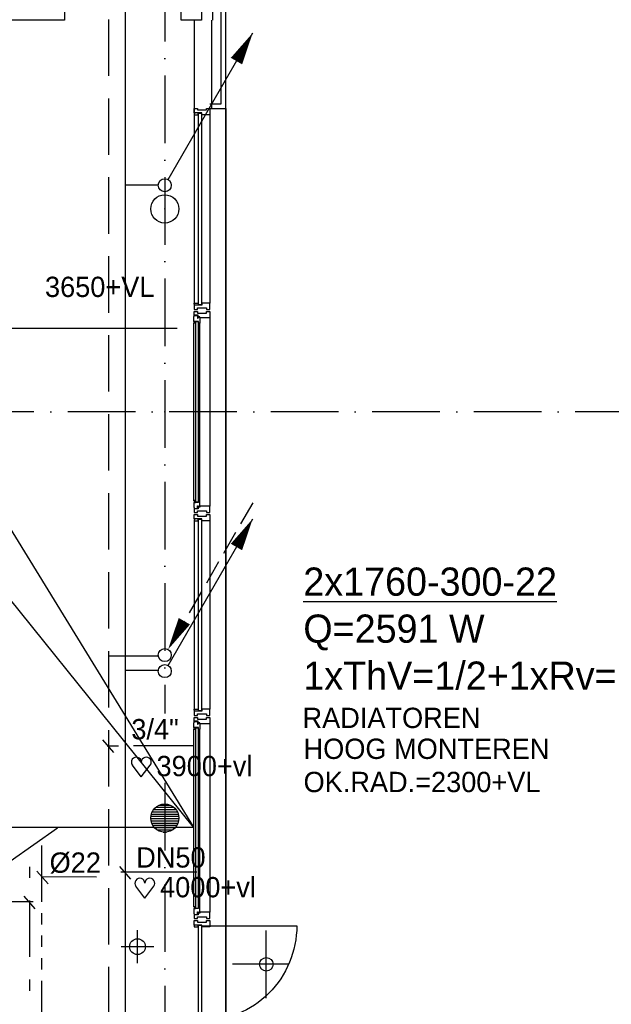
# Model space of a CAD drawing. Extents: x 25315 to 170951, y 867852 to 951952.
# Tile 44 of 119: x 82537 to 87783, y 932777 to 941505. Entities that reach past the tile are written whole.
import ezdxf
from ezdxf.enums import TextEntityAlignment as Align

# ---------------------------------------------------------------- set-up
doc = ezdxf.new("R2010")
doc.units = 0
doc.header["$LTSCALE"] = 100
for name, pattern in [('2322107', [2000, 1000, 1000]), ('2322108', [7, 5, -2]), ('2322109', [10, 5, -2, 1, -2]), ('2322111', [12, 5, -1, 1, -1, 1, -1, 1, -1]), ('CENTER4', [5, 3.125, -0.625, 0.625, -0.625]), ('DASHDOT', [9, 6, -1.5, 0, -1.5])]:
    doc.linetypes.add(name, pattern=pattern)
doc.layers.get('0').update_dxf_attribs({"linetype": 'CONTINUOUS'})
for name, color, linetype in [('AL$7----_STRAMIEN', 1, 'DASHDOT'), ('BOUW', 8, 'CONTINUOUS'), ('KABELGOOT', 8, 'CONTINUOUS'), ('WI561---', 1, 'CONTINUOUS'), ('WL531---', 4, 'CONTINUOUS'), ('WL5327--', 4, 'CONTINUOUS'), ('WL561---', 4, 'CONTINUOUS'), ('WL561---_AANVOER', 4, 'CONTINUOUS'), ('WL561---_RETOUR', 4, 'CONTINUOUS'), ('WL570---', 3, 'CONTINUOUS'), ('WL570---_HARTLIJN', 7, 'CONTINUOUS'), ('WM541---', 1, 'CONTINUOUS')]:
    doc.layers.add(name, color=color, linetype=linetype)
doc.styles.add('BURO-018', font='BUROFONT.shx', dxfattribs={"height": 180})
doc.styles.add('BURO-025', font='BUROFONT.shx', dxfattribs={"height": 250})
pattern_1 = [(180, (234123.774, 900883.259), (0, 20), [])]

# ---------------------------------------------------------------- blocks, each defined once
blk = doc.blocks.new('LDV3108')
at = {"color": 0, "linetype": 'CONTINUOUS'}
for p, q in [((6.75, 11.691), (5.813, 10.068)), ((5.438, 9.418), (4.5, 7.794)), ((4.125, 7.145), (3.188, 5.521)), ((2.813, 4.871), (1.875, 3.248)), ((1.5, 2.598), (0.563, 0.974))]:
    blk.add_line(p, q, dxfattribs=at)
blk.add_lwpolyline([(0.25, 0.433, 0, 1, 0), (1.5, 2.598, 1, 1, 0)], format="xyseb", dxfattribs=at)
blk.add_circle((0, 0), 0.5, dxfattribs=at)
blk = doc.blocks.new('LDV1107')
at = {"color": 0, "linetype": 'CONTINUOUS'}
blk.add_line((0.25, 0.433), (6.75, 11.691), dxfattribs=at)
blk.add_lwpolyline([(6.75, 11.691, 0, 1, 0), (5.5, 9.526, 1, 1, 0)], format="xyseb", dxfattribs=at)
blk.add_circle((0, 0), 0.5, dxfattribs=at)
blk = doc.blocks.new('HART')
at = {"color": 1}
for q in [(-39.7, 52.4), (39.7, 52.4)]:
    blk.add_line((0, 0), q, dxfattribs=at)
for centre, start, end in [((-22.1, 65.7), 0, 217.1867), ((22.1, 65.7), 322.8133, 180)]:
    blk.add_arc(centre, 22.1, start, end, dxfattribs=at)
blk = doc.blocks.new('CVRINFO2')
at = {"color": 0, "linetype": 'CONTINUOUS', "style": 'BURO-025'}
for tag, p in [('CV_TEXT125', (0, 0)), ('CV_TEXT225', (0, -4.167)), ('CV_TEXT325', (0, -8.333)), ('CV_TEXT425', (0, -12.5))]:
    blk.add_attdef(tag, p, '', height=2.5, dxfattribs=at)

msp = doc.modelspace()

# ---------------------------------------------------------------- hatches: boundary and pattern name
at = {"layer": 'BOUW'}
h = msp.add_hatch(dxfattribs=at)
h.set_pattern_fill('GEWPBET', color=256, scale=100, style=0)
h.set_pattern_definition(pattern_1)
edge = h.paths.add_edge_path()
edge.add_arc((83823.6, 934427.5), 125, 0, 360)
h = msp.add_hatch(dxfattribs=at)
h.set_pattern_fill('GEWPBET', color=256, scale=100, style=0)
h.set_pattern_definition(pattern_1)
edge = h.paths.add_edge_path()
edge.add_arc((83823.6, 934427.5), 125, 0, 360)

# ---------------------------------------------------------------- linework, layer by layer
at = {"layer": 'AL$7----_STRAMIEN', "color": 1}
for p, q in [((83823.6, 949110.9), (83823.6, 935356)), ((83823.6, 949110.9), (83823.6, 935374)), ((135768.3, 938027.5), (54329.2, 938027.5)), ((83823.6, 934740.8), (83823.6, 927462.9)), ((82453, 934044.6), (82871.3, 934339.7))]:
    msp.add_line(p, q, dxfattribs=at)
at = {"layer": 'BOUW'}
for p, q in [((84363.6, 929148.5), (84363.6, 946967.5)), ((84363.6, 940718.7), (84363.6, 929097.7)), ((84083.6, 937062.7), (84083.6, 935392.7)), ((84122.6, 937077.7), (84148.6, 937077.7)), ((84122.6, 935377.7), (84122.6, 937077.7)), ((84148.6, 937077.7), (84148.6, 935377.7)), ((84222.6, 937062.7), (84222.6, 935392.7)), ((84083.6, 935392.7), (84120.6, 935392.7)), ((84083.6, 935380.7), (84083.6, 935392.7)), ((84120.6, 935392.7), (84120.6, 935375.7)), ((84150.6, 935392.7), (84150.6, 935375.7)), ((84203.6, 935392.7), (84150.6, 935392.7)), ((84211.6, 935392.7), (84203.6, 935392.7)), ((84215.6, 935392.7), (84211.6, 935392.7)), ((84222.6, 935392.7), (84215.6, 935392.7)), ((84222.6, 935355.6), (84222.6, 935392.7)), ((84088.6, 935380.7), (84083.6, 935380.7)), ((84150.6, 935375.7), (84083.6, 935375.7)), ((84083.6, 935375.7), (84083.6, 935336.7)), ((84083.6, 935336.7), (84089.6, 935336.7)), ((84088.6, 935375.7), (84088.6, 935380.7)), ((84120.6, 935375.7), (84088.6, 935375.7)), ((84089.6, 935336.7), (84103.6, 935336.7)), ((84103.6, 935336.7), (84113.6, 935336.7)), ((84103.6, 935336.7), (84103.6, 935336.7)), ((84113.6, 935350.7), (84193.6, 935350.7)), ((84113.6, 935336.7), (84113.6, 935350.7)), ((84148.6, 935377.7), (84122.6, 935377.7)), ((84193.6, 935350.7), (84193.6, 935336.7)), ((84193.6, 935336.7), (84202.6, 935336.7)), ((84202.6, 935336.7), (84216.6, 935336.7)), ((84202.6, 935336.7), (84202.6, 935336.7)), ((84216.6, 935336.7), (84222.6, 935336.7)), ((84222.6, 935336.7), (84222.6, 935355.6)), ((84080.6, 933639.8), (84080.6, 935215.6)), ((84098.4, 933626.9), (84098.4, 935228.5)), ((84098.4, 935228.5), (84119.6, 935228.5)), ((84119.6, 935228.5), (84119.6, 933626.9)), ((84134.6, 933639.8), (84134.6, 935215.6)), ((84222.6, 935262.7), (84222.6, 933592.7)), ((84080.6, 933624.9), (84080.6, 933582.4)), ((84121.6, 933624.9), (84080.6, 933624.9)), ((84080.6, 933582.4), (84084.8, 933579.9)), ((84082.9, 933641.9), (84082.9, 933624.9)), ((84096.4, 933641.9), (84082.9, 933641.9)), ((84082.9, 933624.9), (84096.4, 933624.9)), ((84083.6, 933569.7), (84083.6, 933536.7)), ((84119.6, 933569.7), (84083.6, 933569.7)), ((84084.8, 933579.9), (84084.8, 933572.9)), ((84084.8, 933572.9), (84114.6, 933572.9)), ((84096.4, 933624.9), (84096.4, 933641.9)), ((84119.6, 933626.9), (84098.4, 933626.9)), ((84114.6, 933595.4), (84119.6, 933595.4)), ((84114.6, 933572.9), (84114.6, 933595.4)), ((84119.6, 933595.4), (84119.6, 933587.4)), ((84119.6, 933587.4), (84134.6, 933587.4)), ((84119.6, 933583.7), (84119.6, 933569.7)), ((84134.6, 933583.7), (84119.6, 933583.7)), ((84121.6, 933641.9), (84121.6, 933624.9)), ((84134.6, 933639.8), (84121.6, 933641.9)), ((84134.6, 933592.7), (84134.6, 933639.8)), ((84134.6, 933587.4), (84134.6, 933592.7)), ((84134.6, 933592.7), (84134.6, 933583.7)), ((84222.6, 933592.7), (84134.6, 933592.7)), ((84222.6, 933536.7), (84222.6, 933592.7)), ((84083.6, 933536.7), (84113.1, 933536.7)), ((84113.1, 933550.7), (84193.1, 933550.7)), ((84113.1, 933536.7), (84113.1, 933550.7)), ((84193.1, 933550.7), (84193.1, 933536.7)), ((84193.1, 933536.7), (84222.6, 933536.7)), ((83581.7, 933142.2), (83581.7, 933432.6)), ((83581.7, 933142.2), (83581.7, 933432.6)), ((84723.6, 933131.9), (84723.6, 933431.9)), ((84723.6, 933131.9), (84723.6, 933431.9)), ((83726.9, 933287.4), (83436.6, 933287.4)), ((83726.9, 933287.4), (83436.6, 933287.4)), ((84723.6, 933131.9), (84423.6, 933131.9)), ((84723.6, 933131.9), (84423.6, 933131.9)), ((84723.6, 932831.9), (84723.6, 933131.9)), ((84923.6, 933131.9), (84723.6, 933131.9)), ((84723.6, 932831.9), (84723.6, 933131.9)), ((84923.6, 933131.9), (84723.6, 933131.9))]:
    msp.add_line(p, q, dxfattribs=at)
for points in [[(84222.6, 940718.7), (84363.6, 940718.7), (84363.6, 946967.5), (54768.6, 946967.5), (54768.6, 912737.5), (67303.6, 912741.7)], [(84222.6, 940758.7), (84323.6, 940758.7), (84323.6, 946927.5), (54808.6, 946927.5), (54808.6, 912777.6), (67303.6, 912781.7)], [(76443.6, 946872.5), (84247.6, 946872.5), (84247.6, 941501.7)], [(76443.6, 946772.5), (84147.6, 946772.5), (84147.6, 941501.7)], [(84083.6, 941502.5), (84083.6, 938992.7)], [(84237.6, 941501.7), (84237.6, 940718.7)], [(84237.6, 941501.7), (84237.6, 940718.7)], [(84222.6, 940662.7), (84222.6, 938992.7)], [(84080.6, 937239.8), (84080.6, 938815.6)], [(84134.6, 937239.8), (84134.6, 938815.6)], [(84222.6, 938862.7), (84222.6, 937192.7)]]:
    msp.add_lwpolyline(points, dxfattribs=at)
for points in [[(83967.6, 941501.7), (83967.6, 946520.6), (84147.6, 946520.6), (84147.6, 941501.7)], [(82933.6, 941501.7), (76623.6, 941501.7), (76623.6, 941651.7), (82933.6, 941651.7)], [(84083.6, 940679.7), (84083.6, 940718.7), (84089.6, 940718.7), (84103.6, 940718.7), (84103.6, 940718.7), (84113.6, 940718.7), (84113.6, 940704.7), (84193.6, 940704.7), (84193.6, 940718.7), (84203.1, 940718.7), (84203.1, 940718.7), (84216.6, 940718.7), (84222.6, 940718.7), (84222.6, 940699.8), (84222.6, 940662.7), (84215.6, 940662.7), (84211.6, 940662.7), (84203.6, 940662.7), (84150.6, 940662.7), (84150.6, 940679.7)], [(84120.6, 940679.7), (84088.6, 940679.7), (84088.6, 940674.7), (84083.6, 940674.7), (84083.6, 940662.7), (84120.6, 940662.7)], [(84148.6, 938977.7), (84122.6, 938977.7), (84122.6, 940677.7), (84148.6, 940677.7)], [(84083.6, 938975.7), (84083.6, 938936.7), (84089.6, 938936.7), (84103.6, 938936.7), (84103.6, 938936.7), (84113.6, 938936.7), (84113.6, 938950.7), (84193.6, 938950.7), (84193.6, 938936.7), (84202.6, 938936.7), (84202.6, 938936.7), (84216.6, 938936.7), (84222.6, 938936.7), (84222.6, 938955.6), (84222.6, 938992.7), (84215.6, 938992.7), (84211.6, 938992.7), (84203.6, 938992.7), (84150.6, 938992.7), (84150.6, 938975.7)], [(84120.6, 938975.7), (84088.6, 938975.7), (84088.6, 938980.7), (84083.6, 938980.7), (84083.6, 938992.7), (84120.6, 938992.7)], [(84080.6, 938873), (84084.8, 938875.4), (84084.8, 938882.5), (84114.6, 938882.5), (84114.6, 938860), (84119.6, 938860), (84119.6, 938868), (84134.6, 938868), (84134.6, 938862.7), (84134.6, 938815.6), (84121.6, 938813.5), (84121.6, 938830.5), (84080.6, 938830.5)], [(84083.6, 938918.7), (84113.1, 938918.7), (84113.1, 938904.7), (84193.1, 938904.7), (84193.1, 938918.7), (84222.6, 938918.7), (84222.6, 938862.7), (84134.6, 938862.7), (84134.6, 938871.7), (84119.6, 938871.7), (84119.6, 938885.7), (84083.6, 938885.7)], [(84082.9, 938830.5), (84096.4, 938830.5), (84096.4, 938813.5), (84082.9, 938813.5)], [(84119.6, 937226.9), (84098.4, 937226.9), (84098.4, 938828.5), (84119.6, 938828.5)], [(77888.6, 934646.7), (77888.6, 934346.7), (84076.9, 934346.7), (81723.7, 937266.7), (81423.7, 937266.7), (81423.7, 934646.7)], [(84080.6, 937182.4), (84084.8, 937179.9), (84084.8, 937172.9), (84114.6, 937172.9), (84114.6, 937195.4), (84119.6, 937195.4), (84119.6, 937187.4), (84134.6, 937187.4), (84134.6, 937192.7), (84134.6, 937239.8), (84121.6, 937241.9), (84121.6, 937224.9), (84080.6, 937224.9)], [(84082.9, 937224.9), (84096.4, 937224.9), (84096.4, 937241.9), (84082.9, 937241.9)], [(84083.6, 937136.7), (84113.1, 937136.7), (84113.1, 937150.7), (84193.1, 937150.7), (84193.1, 937136.7), (84222.6, 937136.7), (84222.6, 937192.7), (84134.6, 937192.7), (84134.6, 937183.7), (84119.6, 937183.7), (84119.6, 937169.7), (84083.6, 937169.7)], [(84083.6, 937079.7), (84083.6, 937118.7), (84089.6, 937118.7), (84103.6, 937118.7), (84103.6, 937118.7), (84113.6, 937118.7), (84113.6, 937104.7), (84193.6, 937104.7), (84193.6, 937118.7), (84203.1, 937118.7), (84203.1, 937118.7), (84216.6, 937118.7), (84222.6, 937118.7), (84222.6, 937099.8), (84222.6, 937062.7), (84215.6, 937062.7), (84211.6, 937062.7), (84203.6, 937062.7), (84150.6, 937062.7), (84150.6, 937079.7)], [(84120.6, 937079.7), (84088.6, 937079.7), (84088.6, 937074.7), (84083.6, 937074.7), (84083.6, 937062.7), (84120.6, 937062.7)], [(84083.6, 935318.7), (84113.1, 935318.7), (84113.1, 935304.7), (84193.1, 935304.7), (84193.1, 935318.7), (84222.6, 935318.7), (84222.6, 935262.7), (84134.6, 935262.7), (84134.6, 935271.7), (84119.6, 935271.7), (84119.6, 935285.7), (84083.6, 935285.7)], [(84080.6, 935273), (84084.8, 935275.4), (84084.8, 935282.5), (84114.6, 935282.5), (84114.6, 935260), (84119.6, 935260), (84119.6, 935268), (84134.6, 935268), (84134.6, 935262.7), (84134.6, 935215.6), (84121.6, 935213.5), (84121.6, 935230.5), (84080.6, 935230.5)], [(84082.9, 935230.5), (84096.4, 935230.5), (84096.4, 935213.5), (84082.9, 935213.5)], [(84083.6, 933479.7), (84083.6, 933518.7), (84089.6, 933518.7), (84103.6, 933518.7), (84103.6, 933518.7), (84113.6, 933518.7), (84113.6, 933504.7), (84193.6, 933504.7), (84193.6, 933518.7), (84203.1, 933518.7), (84203.1, 933518.7), (84216.6, 933518.7), (84222.6, 933518.7), (84222.6, 933499.8), (84222.6, 933462.7), (84215.6, 933462.7), (84211.6, 933462.7), (84203.6, 933462.7), (84150.6, 933462.7), (84150.6, 933479.7)], [(84120.6, 933479.7), (84088.6, 933479.7), (84088.6, 933474.7), (84083.6, 933474.7), (84083.6, 933462.7), (84120.6, 933462.7)], [(84148.6, 931777.7), (84122.6, 931777.7), (84122.6, 933477.7), (84148.6, 933477.7)]]:
    msp.add_lwpolyline(points, close=True, dxfattribs=at)
msp.add_lwpolyline([(84148.6, 933472.9), (84993.8, 933472.9, -0.414214), (84148.6, 932627.7, -0.414214)], format="xyb", dxfattribs=at)
for centre, radius in [((83823.6, 939827.5), 125), ((83823.6, 939827.5), 125), ((83823.6, 934427.5), 125), ((83823.6, 934427.5), 125), ((83581.7, 933287.4), 70.2), ((83581.7, 933287.4), 70.2), ((84723.6, 933131.9), 60), ((84723.6, 933131.9), 60)]:
    msp.add_circle(centre, radius, dxfattribs=at)
for p in [(83823.4, 939827.5), (83823.4, 938027.5), (83823.4, 934427.5)]:
    msp.add_point(p, dxfattribs=at)
at = {"layer": 'KABELGOOT', "color": 8}
for p, q in [((81923.7, 938769.7, 3650), (82558.7, 938769.7, 3650)), ((82558.7, 938769.7, 3650), (83933.7, 938769.7, 3650))]:
    msp.add_line(p, q, dxfattribs=at)
at = {"layer": 'WL531---', "linetype": '2322109'}
msp.add_line((82625.2, 930196.6), (82625.2, 934166.1), dxfattribs=at)
at = {"layer": 'WL5327--', "linetype": '2322111'}
msp.add_line((82731.8, 930085.5), (82731.8, 934241.3), dxfattribs=at)
at = {"layer": 'WL561---', "color": 1}
for p, q in [((83312.2, 935069.3), (83413.7, 935069.4)), ((83545.2, 935069.5), (84071.3, 935069.9)), ((83434, 933951.4), (84107.3, 933951.4))]:
    msp.add_line(p, q, dxfattribs=at)
at = {"layer": 'WL561---_AANVOER', "linetype": '2322107'}
for p, q in [((83476, 935738.6), (83476, 942400.9)), ((83768.2, 940037.5), (83476, 940037.5)), ((83476, 939982.2), (83476, 940024.4)), ((83476, 930593.5), (83476, 935738.6)), ((83476, 935738.6), (83770.4, 935738.6))]:
    msp.add_line(p, q, dxfattribs=at)
at = {"layer": 'WL561---_RETOUR', "linetype": '2322108'}
for p, q in [((83326, 930507.6), (83326, 944978.5)), ((83762.3, 935861.5), (83331.1, 935861.5))]:
    msp.add_line(p, q, dxfattribs=at)
at = {"layer": 'WL570---_HARTLIJN', "color": 1, "linetype": 'CONTINUOUS'}
for p, q in [((83270.3, 935121), (83369.4, 935009.5)), ((83420.3, 933998), (83519.5, 933886.5)), ((82689.4, 933956.7), (82788.6, 933845.2)), ((83217, 933904.2), (82734.5, 933907.1)), ((82572.7, 933733.9), (82671.8, 933622.4)), ((82657.5, 933684.3), (82076.5, 933684.3))]:
    msp.add_line(p, q, dxfattribs=at)
at = {"layer": 'WM541---', "color": 3}
msp.add_line((76443.6, 946772.5), (84076.9, 934346.7), dxfattribs=at)

# ---------------------------------------------------------------- block references
at = {"layer": 'WI561---'}
ref = msp.add_blockref('CVRINFO2', (85051.7, 936398.5, 120), dxfattribs=dict(at, xscale=100, yscale=100, zscale=100))
ref.add_attrib('CV_TEXT125', '%%u2x1760-300-22', (85051.7, 936398.5, 120), dxfattribs={"layer": '0', "color": 2, "linetype": 'CONTINUOUS', "height": 250, "style": 'BURO-025'})
ref.add_attrib('CV_TEXT225', 'Q=2591 W', (85051.7, 935981.9, 120), dxfattribs={"layer": '0', "color": 2, "linetype": 'CONTINUOUS', "height": 250, "style": 'BURO-025'})
ref.add_attrib('CV_TEXT325', '1xThV=1/2+1xRv=1/2', (85051.7, 935565.2, 120), dxfattribs={"layer": '0', "color": 2, "linetype": 'CONTINUOUS', "height": 250, "style": 'BURO-025'})
at = {"layer": 'WL561---_AANVOER', "color": 2, "xscale": 115.5, "yscale": 115.5, "zscale": 115.5}
for p in [(83823.6, 940037.5), (83823.6, 935730.1)]:
    msp.add_blockref('LDV1107', p, dxfattribs=at)
at = {"layer": 'WL561---_RETOUR', "color": 2, "xscale": 115.5, "yscale": 115.5, "zscale": 115.5}
msp.add_blockref('LDV3108', (83823.6, 935872.4), dxfattribs=at)
at = {"layer": 'WL570---', "color": 1, "xscale": 2, "yscale": 2, "zscale": 2}
for p in [(83615.1, 934792), (83646.5, 933718.3)]:
    msp.add_blockref('HART', p, dxfattribs=at)

# ---------------------------------------------------------------- texts
at = {"layer": 'KABELGOOT', "color": 8, "style": 'BURO-018'}
msp.add_text('3650+VL', height=180, dxfattribs=at).set_placement((83246.2, 939136.6), align=Align.MIDDLE)
at = {"layer": 'WL561---', "color": 1, "style": 'BURO-018'}
for s, p in [('RADIATOREN', (85044.7, 935225.8)), ('3/4"', (83526.8, 935125.5)), ('HOOG MONTEREN', (85053.9, 934951.9)), ('OK.RAD.=2300+VL', (85053.9, 934657.6)), ('DN50', (83569.9, 933988.8))]:
    msp.add_text(s, height=180, dxfattribs=at).set_placement(p)
at = {"layer": 'WL570---', "color": 1, "style": 'BURO-018'}
for s, p in [('3900+vl', (83750.2, 934798.8)), ('4000+vl', (83781.6, 933725.1))]:
    msp.add_text(s, height=180, dxfattribs=at).set_placement(p)
at = {"layer": 'WL570---_HARTLIJN', "color": 1, "linetype": 'CENTER4', "style": 'BURO-018'}
msp.add_text('%%c22', height=180, dxfattribs=at).set_placement((82802, 933942.9))

doc.saveas('drawing.dxf')
